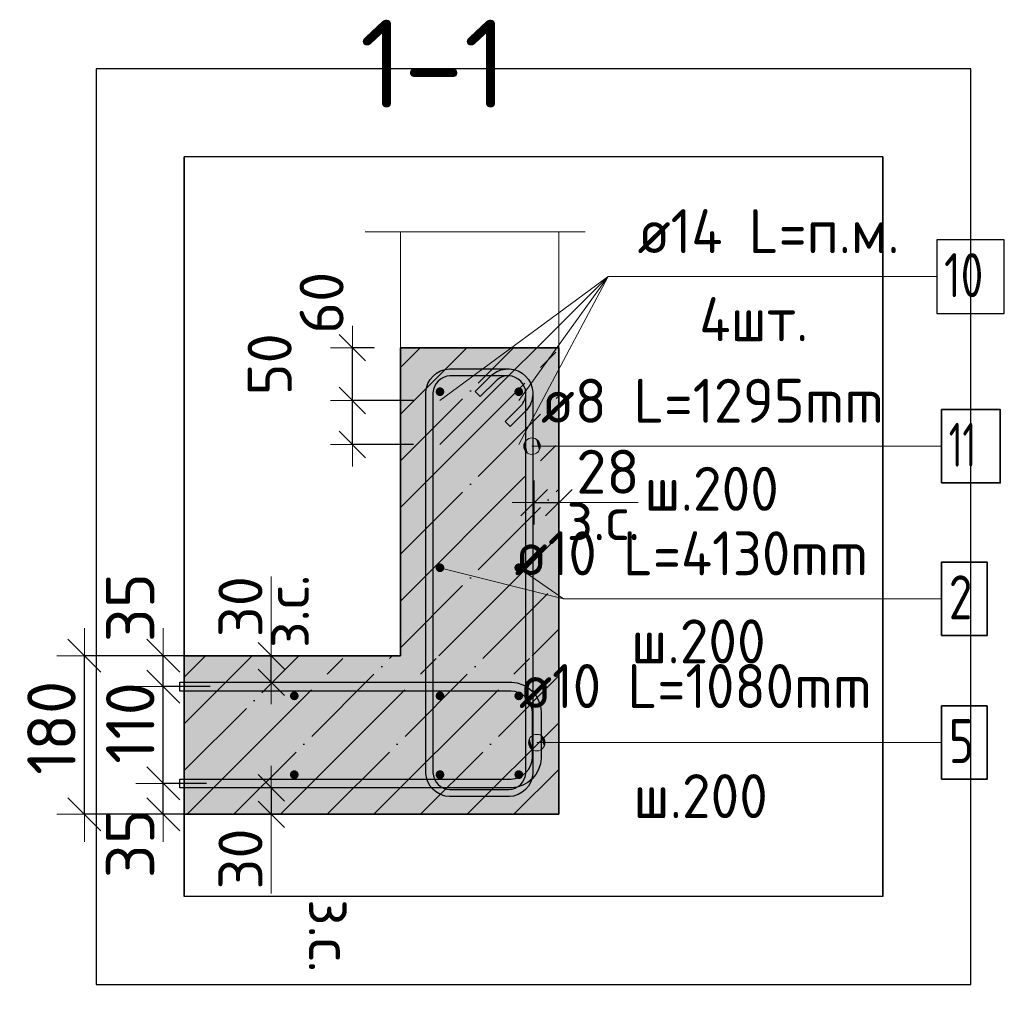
# Model space of a CAD drawing. Header units: millimetres. Extents: x -3026 to 47325, y -2839 to 55854.
# Tile 130 of 130: x 46206 to 47325, y 36269 to 37370. Entities that reach past the tile are written whole.
import ezdxf

# ---------------------------------------------------------------- set-up
doc = ezdxf.new("R2010")
doc.units = ezdxf.units.MM
doc.header["$PDMODE"] = 65
doc.linetypes.add('______11', pattern=[125, 100, -12.5, 0, -12.5])
doc.linetypes.add('______5', pattern=[275, 200, -25, 25, -25])
for name, color, linetype, lineweight in [('Standard', 7, 'Continuous', 25), ('Арм.стержн. Арматура края', 96, 'Continuous', 35), ('Арм.стержн. вертикальными 1', 22, 'Continuous', 35), ('Арм.стержн. Доп. арматура', 180, 'Continuous', 35), ('Арм.стержн. Хомут', 240, 'Continuous', 35), ('Размерная линия_ общее', 7, 'Continuous', 13), ('Размерная линия_ общее_1', 7, 'Continuous', 13)]:
    doc.layers.add(name, color=color, linetype=linetype, lineweight=lineweight)
doc.styles.add('ISOCPEUR', font='ISOCPEUR')
doc.dimstyles.new('DIMSTYLE_15', dxfattribs={"dimtxt": 50, "dimasz": 50, "dimexe": 0, "dimexo": 0, "dimgap": 25, "dimtad": 2, "dimdec": 0, "dimrnd": 5, "dimzin": 12, "dimdsep": 46, "dimtxsty": 'ISOCPEUR', "dimblk1": 'ALL_ML_STRICH', "dimblk2": 'ALL_ML_STRICH', "dimsah": 1, "dimcen": 0, "dimclrd": 7, "dimclre": 256, "dimclrt": 7, "dimadec": 0, "dimazin": 0, "dimtfac": 1, "dimtdec": 0, "dimtix": 1, "dimtmove": 2, "dimatfit": 3, "dimfxl": 0, "dimtvp": 1.2, "dimtzin": 0, "dimlwd": 0, "dimlwe": -3, "dimarcsym": 0})
doc.dimstyles.new('DIMSTYLE_16', dxfattribs={"dimtxt": 50, "dimasz": 50, "dimexe": 0, "dimexo": 0, "dimgap": 25, "dimtad": 2, "dimdec": 0, "dimrnd": 5, "dimzin": 12, "dimdsep": 46, "dimtxsty": 'ISOCPEUR', "dimblk1": 'ALL_ML_STRICH', "dimblk2": 'ALL_ML_STRICH', "dimsah": 1, "dimcen": 0, "dimclrd": 7, "dimclre": 256, "dimclrt": 7, "dimadec": 0, "dimazin": 0, "dimtfac": 1, "dimtdec": 0, "dimtix": 1, "dimtmove": 2, "dimatfit": 3, "dimfxl": 0, "dimtvp": 1.2, "dimtzin": 0, "dimlwd": 0, "dimlwe": -3, "dimarcsym": 0})
doc.dimstyles.new('DIMSTYLE_17', dxfattribs={"dimtxt": 50, "dimasz": 50, "dimexe": 0, "dimexo": 0, "dimgap": 25, "dimtad": 2, "dimdec": 0, "dimrnd": 1, "dimzin": 12, "dimdsep": 46, "dimtxsty": 'ISOCPEUR', "dimblk1": 'ALL_ML_STRICH', "dimblk2": 'ALL_ML_STRICH', "dimsah": 1, "dimcen": 0, "dimclrd": 7, "dimclre": 256, "dimclrt": 7, "dimadec": 0, "dimazin": 0, "dimtfac": 1, "dimtdec": 0, "dimtix": 1, "dimtmove": 2, "dimatfit": 3, "dimfxl": 0, "dimtvp": 1.2, "dimtzin": 0, "dimlwd": 0, "dimlwe": -3, "dimarcsym": 0})
doc.dimstyles.new('DIMSTYLE_3', dxfattribs={"dimtxt": 55, "dimasz": 62.5, "dimexe": 0, "dimexo": 0, "dimgap": 27.5, "dimtad": 2, "dimdec": 0, "dimrnd": 5, "dimzin": 12, "dimdsep": 46, "dimtxsty": 'ISOCPEUR', "dimblk1": 'ALL_ML_STRICH', "dimblk2": 'ALL_ML_STRICH', "dimsah": 1, "dimcen": 0, "dimclrd": 7, "dimclre": 256, "dimclrt": 7, "dimadec": 0, "dimazin": 0, "dimtfac": 1, "dimtdec": 0, "dimtix": 1, "dimtmove": 2, "dimatfit": 3, "dimfxl": 0, "dimtzin": 0, "dimlwd": 0, "dimlwe": -3, "dimarcsym": 0})
doc.dimstyles.new('DIMSTYLE_7', dxfattribs={"dimtxt": 50, "dimasz": 50, "dimexe": 0, "dimexo": 0.001, "dimgap": 25, "dimtad": 2, "dimdec": 0, "dimrnd": 5, "dimzin": 12, "dimdsep": 46, "dimtxsty": 'ISOCPEUR', "dimblk1": 'ALL_ML_STRICH', "dimblk2": 'ALL_ML_STRICH', "dimsah": 1, "dimcen": 0, "dimse1": 1, "dimse2": 1, "dimclrd": 7, "dimclre": 256, "dimclrt": 7, "dimadec": 0, "dimazin": 0, "dimtfac": 1, "dimtdec": 0, "dimtix": 1, "dimtmove": 2, "dimatfit": 3, "dimfxl": 0, "dimtvp": 1.2, "dimtzin": 0, "dimlwd": 0, "dimlwe": -3, "dimarcsym": 0})
doc.dimstyles.new('DIMSTYLE_8', dxfattribs={"dimtxt": 55, "dimasz": 62.5, "dimexe": 0, "dimexo": 0, "dimgap": 27.5, "dimtad": 2, "dimdec": 0, "dimrnd": 5, "dimzin": 12, "dimdsep": 46, "dimtxsty": 'ISOCPEUR', "dimblk1": 'ALL_ML_STRICH', "dimblk2": 'ALL_ML_STRICH', "dimsah": 1, "dimcen": 0, "dimclrd": 7, "dimclre": 256, "dimclrt": 7, "dimadec": 0, "dimazin": 0, "dimtfac": 1, "dimtdec": 0, "dimtix": 1, "dimtmove": 2, "dimatfit": 3, "dimfxl": 0, "dimtvp": 1.2, "dimtzin": 0, "dimlwd": 0, "dimlwe": -3, "dimarcsym": 0})

# ---------------------------------------------------------------- blocks, each defined once
blk = doc.blocks.new('ALL_ML_STRICH')
at = {"color": 0, "linetype": 'ByBlock', "lineweight": -2}
for p, q in [((0, -0.5), (0, 0.5)), ((-0.3, -0.3), (0.3, 0.3)), ((-1, 0), (0.5, 0))]:
    blk.add_line(p, q, dxfattribs=at)
blk = doc.blocks.new('*D325')
at = {"layer": 'DEFPOINTS', "color": 7, "linetype": 'Continuous', "lineweight": 13, "transparency": 33554687}
for p in [(46438.7, 36502.5), (46369.5, 36467.5), (46456.6, 36467.5)]:
    blk.add_point(p, dxfattribs=at)
at = {"layer": 'Размерная линия_ общее', "color": 253, "linetype": 'Continuous', "lineweight": -2, "true_color": 0xa0a0a0, "transparency": 33554687}
for p, q in [((46418.7, 36502.5), (46369.5, 36502.5)), ((46436.6, 36467.5), (46369.5, 36467.5))]:
    blk.add_line(p, q, dxfattribs=at)
at = {"layer": 'Размерная линия_ общее', "color": 7, "linetype": 'Continuous', "lineweight": -2, "transparency": 33554687}
blk.add_line((46369.5, 36467.5), (46369.5, 36502.5), dxfattribs=at)
at = {"layer": 'Размерная линия_ общее', "color": 7, "linetype": 'Continuous', "lineweight": 13, "transparency": 33554687, "xscale": 62.5, "yscale": 62.5, "zscale": 62.5}
for p, rotation in [((46369.5, 36502.5), 90), ((46369.5, 36467.5), 270)]:
    blk.add_blockref('ALL_ML_STRICH', p, dxfattribs=dict(at, rotation=rotation))
at = {"layer": 'Размерная линия_ общее', "color": 7, "linetype": 'Continuous', "lineweight": 13, "transparency": 33554687, "insert": (46331.9, 36434.1), "char_height": 55, "width": 110, "attachment_point": 5, "rotation": 90, "style": 'ISOCPEUR'}
blk.add_mtext('\\A1;{35}', dxfattribs=at)
blk = doc.blocks.new('*D326')
at = {"layer": 'DEFPOINTS', "color": 7, "linetype": 'Continuous', "lineweight": 13, "transparency": 33554687}
for p in [(46442.8, 36612.5), (46369.5, 36502.5), (46438.7, 36502.5)]:
    blk.add_point(p, dxfattribs=at)
at = {"layer": 'Размерная линия_ общее', "color": 253, "linetype": 'Continuous', "lineweight": -2, "true_color": 0xa0a0a0, "transparency": 33554687}
for p, q in [((46422.8, 36612.5), (46369.5, 36612.5)), ((46418.7, 36502.5), (46369.5, 36502.5))]:
    blk.add_line(p, q, dxfattribs=at)
at = {"layer": 'Размерная линия_ общее', "color": 7, "linetype": 'Continuous', "lineweight": -2, "transparency": 33554687}
blk.add_line((46369.5, 36502.5), (46369.5, 36612.5), dxfattribs=at)
at = {"layer": 'Размерная линия_ общее', "color": 7, "linetype": 'Continuous', "lineweight": 13, "transparency": 33554687, "xscale": 62.5, "yscale": 62.5, "zscale": 62.5}
for p, rotation in [((46369.5, 36612.5), 90), ((46369.5, 36502.5), 270)]:
    blk.add_blockref('ALL_ML_STRICH', p, dxfattribs=dict(at, rotation=rotation))
at = {"layer": 'Размерная линия_ общее', "color": 7, "linetype": 'Continuous', "lineweight": 13, "transparency": 33554687, "insert": (46332, 36571.2), "char_height": 55, "width": 165, "attachment_point": 5, "rotation": 90, "style": 'ISOCPEUR'}
blk.add_mtext('\\A1;{110}', dxfattribs=at)
blk = doc.blocks.new('*D327')
at = {"layer": 'DEFPOINTS', "color": 7, "linetype": 'Continuous', "lineweight": 13, "transparency": 33554687}
for p in [(46448.6, 36647.5), (46369.5, 36612.5), (46442.8, 36612.5)]:
    blk.add_point(p, dxfattribs=at)
at = {"layer": 'Размерная линия_ общее', "color": 253, "linetype": 'Continuous', "lineweight": -2, "true_color": 0xa0a0a0, "transparency": 33554687}
for p, q in [((46428.6, 36647.5), (46369.5, 36647.5)), ((46422.8, 36612.5), (46369.5, 36612.5))]:
    blk.add_line(p, q, dxfattribs=at)
at = {"layer": 'Размерная линия_ общее', "color": 7, "linetype": 'Continuous', "lineweight": -2, "transparency": 33554687}
blk.add_line((46369.5, 36612.5), (46369.5, 36647.5), dxfattribs=at)
at = {"layer": 'Размерная линия_ общее', "color": 7, "linetype": 'Continuous', "lineweight": 13, "transparency": 33554687, "xscale": 62.5, "yscale": 62.5, "zscale": 62.5}
for p, rotation in [((46369.5, 36647.5), 90), ((46369.5, 36612.5), 270)]:
    blk.add_blockref('ALL_ML_STRICH', p, dxfattribs=dict(at, rotation=rotation))
at = {"layer": 'Размерная линия_ общее', "color": 7, "linetype": 'Continuous', "lineweight": 13, "transparency": 33554687, "insert": (46332, 36702.2), "char_height": 55, "width": 110, "attachment_point": 5, "rotation": 90, "style": 'ISOCPEUR'}
blk.add_mtext('\\A1;{35}', dxfattribs=at)
blk = doc.blocks.new('*D328')
at = {"layer": 'DEFPOINTS', "color": 7, "linetype": 'Continuous', "lineweight": 13, "transparency": 33554687}
for p in [(46443.1, 36647.5), (46280, 36467.5), (46436.6, 36467.5)]:
    blk.add_point(p, dxfattribs=at)
at = {"layer": 'Размерная линия_ общее', "color": 253, "linetype": 'Continuous', "lineweight": -2, "true_color": 0xa0a0a0, "transparency": 33554687}
for p, q in [((46423.1, 36647.5), (46280, 36647.5)), ((46416.6, 36467.5), (46280, 36467.5))]:
    blk.add_line(p, q, dxfattribs=at)
at = {"layer": 'Размерная линия_ общее', "color": 7, "linetype": 'Continuous', "lineweight": -2, "transparency": 33554687}
blk.add_line((46280, 36467.5), (46280, 36647.5), dxfattribs=at)
at = {"layer": 'Размерная линия_ общее', "color": 7, "linetype": 'Continuous', "lineweight": 13, "transparency": 33554687, "xscale": 62.5, "yscale": 62.5, "zscale": 62.5}
for p, rotation in [((46280, 36647.5), 90), ((46280, 36467.5), 270)]:
    blk.add_blockref('ALL_ML_STRICH', p, dxfattribs=dict(at, rotation=rotation))
at = {"layer": 'Размерная линия_ общее', "color": 7, "linetype": 'Continuous', "lineweight": 13, "transparency": 33554687, "insert": (46242.5, 36565.7), "char_height": 55, "width": 165, "attachment_point": 5, "rotation": 90, "style": 'ISOCPEUR'}
blk.add_mtext('\\A1;{180}', dxfattribs=at)
blk = doc.blocks.new('*D329')
at = {"layer": 'DEFPOINTS', "color": 7, "linetype": 'Continuous', "lineweight": 13, "transparency": 33554687}
for p in [(46483.5, 36647.5), (46483.5, 36617.5), (46492.2, 36617.5)]:
    blk.add_point(p, dxfattribs=at)
at = {"layer": 'Размерная линия_ общее_1', "color": 7, "linetype": 'Continuous', "lineweight": -2, "transparency": 33554687}
blk.add_line((46492.2, 36617.5), (46492.2, 36647.5), dxfattribs=at)
at = {"layer": 'Размерная линия_ общее_1', "color": 7, "linetype": 'Continuous', "lineweight": 13, "transparency": 33554687, "xscale": 50, "yscale": 50, "zscale": 50}
for p, rotation in [((46492.2, 36647.5), 90), ((46492.2, 36617.5), 270)]:
    blk.add_blockref('ALL_ML_STRICH', p, dxfattribs=dict(at, rotation=rotation))
at = {"layer": 'Размерная линия_ общее_1', "color": 7, "linetype": 'Continuous', "lineweight": 13, "transparency": 33554687, "insert": (46485, 36656.3), "char_height": 50, "width": 2.5, "attachment_point": 1, "rotation": 90, "line_spacing_factor": 0.60241, "style": 'ISOCPEUR'}
blk.add_mtext('з.с.', dxfattribs=at)
at = {"layer": 'Размерная линия_ общее_1', "color": 7, "linetype": 'Continuous', "lineweight": 13, "transparency": 33554687, "insert": (46457.2, 36703.3), "char_height": 50, "width": 100, "attachment_point": 5, "rotation": 90, "style": 'ISOCPEUR'}
blk.add_mtext('\\A1;{30}', dxfattribs=at)
blk = doc.blocks.new('*D330')
at = {"layer": 'DEFPOINTS', "color": 7, "linetype": 'Continuous', "lineweight": 13, "transparency": 33554687}
for p in [(46483.5, 36497.5), (46492.2, 36497.5), (46483.5, 36467.5)]:
    blk.add_point(p, dxfattribs=at)
at = {"layer": 'Размерная линия_ общее_1', "color": 7, "linetype": 'Continuous', "lineweight": -2, "transparency": 33554687}
blk.add_line((46492.2, 36497.5), (46492.2, 36467.5), dxfattribs=at)
at = {"layer": 'Размерная линия_ общее_1', "color": 7, "linetype": 'Continuous', "lineweight": 13, "transparency": 33554687, "xscale": 50, "yscale": 50, "zscale": 50}
for p, rotation in [((46492.2, 36497.5), 90), ((46492.2, 36467.5), 270)]:
    blk.add_blockref('ALL_ML_STRICH', p, dxfattribs=dict(at, rotation=rotation))
at = {"layer": 'Размерная линия_ общее_1', "color": 7, "linetype": 'Continuous', "lineweight": 13, "transparency": 33554687, "insert": (46457.2, 36416.7), "char_height": 50, "width": 100, "attachment_point": 5, "rotation": 90, "style": 'ISOCPEUR'}
blk.add_mtext('\\A1;{30}', dxfattribs=at)
at = {"layer": 'Размерная линия_ общее_1', "color": 7, "linetype": 'Continuous', "lineweight": 13, "transparency": 33554687, "insert": (46585, 36371.2), "char_height": 50, "width": 2.5, "attachment_point": 1, "rotation": 270, "line_spacing_factor": 0.60241, "style": 'ISOCPEUR'}
blk.add_mtext('з.с.', dxfattribs=at)
blk = doc.blocks.new('*D332')
at = {"layer": 'DEFPOINTS', "color": 7, "linetype": 'Continuous', "lineweight": 13, "transparency": 33554687}
for p in [(46683.9, 36937.5), (46584.4, 36887.5), (46683.9, 36887.5)]:
    blk.add_point(p, dxfattribs=at)
at = {"layer": 'Размерная линия_ общее_1', "color": 253, "linetype": 'Continuous', "lineweight": -2, "true_color": 0xa0a0a0, "transparency": 33554687}
for p, q in [((46653.9, 36937.5), (46584.4, 36937.5)), ((46653.9, 36887.5), (46584.4, 36887.5))]:
    blk.add_line(p, q, dxfattribs=at)
at = {"layer": 'Размерная линия_ общее_1', "color": 7, "linetype": 'Continuous', "lineweight": -2, "transparency": 33554687}
blk.add_line((46584.4, 36887.5), (46584.4, 36937.5), dxfattribs=at)
at = {"layer": 'Размерная линия_ общее_1', "color": 7, "linetype": 'Continuous', "lineweight": 13, "transparency": 33554687, "xscale": 50, "yscale": 50, "zscale": 50}
for p, rotation in [((46584.4, 36937.5), 90), ((46584.4, 36887.5), 270)]:
    blk.add_blockref('ALL_ML_STRICH', p, dxfattribs=dict(at, rotation=rotation))
at = {"layer": 'Размерная линия_ общее_1', "color": 7, "linetype": 'Continuous', "lineweight": 13, "transparency": 33554687, "insert": (46490.4, 36978.6), "char_height": 50, "width": 100, "attachment_point": 5, "rotation": 90, "style": 'ISOCPEUR'}
blk.add_mtext('\\A1;{50}', dxfattribs=at)
blk = doc.blocks.new('*D333')
at = {"layer": 'DEFPOINTS', "color": 7, "linetype": 'Continuous', "lineweight": 13, "transparency": 33554687}
for p in [(46638.9, 36997.5), (46584.4, 36937.5), (46683.9, 36937.5)]:
    blk.add_point(p, dxfattribs=at)
at = {"layer": 'Размерная линия_ общее_1', "color": 253, "linetype": 'Continuous', "lineweight": -2, "true_color": 0xa0a0a0, "transparency": 33554687}
for p, q in [((46608.9, 36997.5), (46584.4, 36997.5)), ((46653.9, 36937.5), (46584.4, 36937.5))]:
    blk.add_line(p, q, dxfattribs=at)
at = {"layer": 'Размерная линия_ общее_1', "color": 7, "linetype": 'Continuous', "lineweight": -2, "transparency": 33554687}
blk.add_line((46584.4, 36937.5), (46584.4, 36997.5), dxfattribs=at)
at = {"layer": 'Размерная линия_ общее_1', "color": 7, "linetype": 'Continuous', "lineweight": 13, "transparency": 33554687, "xscale": 50, "yscale": 50, "zscale": 50}
for p, rotation in [((46584.4, 36997.5), 90), ((46584.4, 36937.5), 270)]:
    blk.add_blockref('ALL_ML_STRICH', p, dxfattribs=dict(at, rotation=rotation))
at = {"layer": 'Размерная линия_ общее_1', "color": 7, "linetype": 'Continuous', "lineweight": 13, "transparency": 33554687, "insert": (46549.4, 37048.5), "char_height": 50, "width": 100, "attachment_point": 5, "rotation": 90, "style": 'ISOCPEUR'}
blk.add_mtext('\\A1;{60}', dxfattribs=at)
blk = doc.blocks.new('*D334')
at = {"layer": 'DEFPOINTS', "color": 7, "linetype": 'Continuous', "lineweight": 13, "transparency": 33554687}
for p in [(46790.9, 36830.3), (46818.9, 36830.3), (46790.9, 36821.6)]:
    blk.add_point(p, dxfattribs=at)
at = {"layer": 'Размерная линия_ общее_1', "color": 253, "linetype": 'Continuous', "lineweight": -2, "true_color": 0xa0a0a0, "transparency": 33554687}
for p, q in [((46790.9, 36821.6), (46790.9, 36821.6)), ((46818.9, 36821.6), (46818.9, 36821.6))]:
    blk.add_line(p, q, dxfattribs=at)
at = {"layer": 'Размерная линия_ общее_1', "color": 7, "linetype": 'Continuous', "lineweight": -2, "transparency": 33554687}
blk.add_line((46790.9, 36821.6), (46818.9, 36821.6), dxfattribs=at)
at = {"layer": 'Размерная линия_ общее_1', "color": 7, "linetype": 'Continuous', "lineweight": 13, "transparency": 33554687, "xscale": 50, "yscale": 50, "zscale": 50, "rotation": 180}
blk.add_blockref('ALL_ML_STRICH', (46790.9, 36821.6), dxfattribs=at)
at = {"layer": 'Размерная линия_ общее_1', "color": 7, "linetype": 'Continuous', "lineweight": 13, "transparency": 33554687, "xscale": 50, "yscale": 50, "zscale": 50}
blk.add_blockref('ALL_ML_STRICH', (46818.9, 36821.6), dxfattribs=at)
at = {"layer": 'Размерная линия_ общее_1', "color": 7, "linetype": 'Continuous', "lineweight": 13, "transparency": 33554687, "insert": (46874.7, 36856.6), "char_height": 50, "width": 100, "attachment_point": 5, "style": 'ISOCPEUR'}
blk.add_mtext('\\A1;{28}', dxfattribs=at)
at = {"layer": 'Размерная линия_ общее_1', "color": 7, "linetype": 'Continuous', "lineweight": 13, "transparency": 33554687, "insert": (46827.7, 36828.8), "char_height": 50, "width": 2.5, "attachment_point": 1, "line_spacing_factor": 0.60241, "style": 'ISOCPEUR'}
blk.add_mtext('з.с.', dxfattribs=at)

msp = doc.modelspace()

# ---------------------------------------------------------------- hatches: boundary and pattern name
at = {"layer": 'Standard', "linetype": 'Continuous', "lineweight": -3, "transparency": 33554687}
for points in [[(46638.9, 36647.5), (46818.9, 36647.5), (46818.9, 36997.5), (46638.9, 36997.5)], [(46818.9, 36467.5), (46818.9, 36647.5), (46393.2, 36647.5), (46393.2, 36467.5)]]:
    msp.add_hatch(color=7, dxfattribs=at).paths.add_polyline_path(points)
at = {"layer": 'Арм.стержн. Арматура края', "linetype": 'Continuous', "lineweight": 13, "transparency": 33554687}
for points in [[(46789.2, 36540.8), (46789.2, 36556.9), (46785.8, 36553.6)], [(46793.9, 36539.5), (46793.9, 36558.3), (46789.2, 36556.9)], [(46793.9, 36539.5), (46789.2, 36556.9), (46789.2, 36540.8)], [(46798.6, 36540.8), (46798.6, 36556.9), (46793.9, 36558.3)], [(46798.6, 36540.8), (46793.9, 36558.3), (46793.9, 36539.5)], [(46802, 36544.2), (46802, 36553.6), (46798.6, 36556.9)], [(46802, 36544.2), (46798.6, 36556.9), (46798.6, 36540.8)], [(46785.8, 36544.2), (46785.8, 36553.6), (46784.5, 36548.9)], [(46789.2, 36540.8), (46785.8, 36553.6), (46785.8, 36544.2)], [(46802, 36553.6), (46802, 36544.2), (46803.3, 36548.9)]]:
    msp.add_hatch(color=7, dxfattribs=at).paths.add_polyline_path(points)
at = {"layer": 'Арм.стержн. вертикальными 1', "linetype": 'Continuous', "lineweight": 50, "transparency": 33554687}
for points in [[(46688.9, 36947.5), (46688.5, 36949.4), (46687.4, 36951), (46685.8, 36952.1), (46683.9, 36952.5), (46682, 36952.1), (46680.4, 36951), (46679.3, 36949.4), (46678.9, 36947.5), (46679.3, 36945.6), (46680.4, 36944), (46682, 36942.9), (46683.9, 36942.5), (46685.8, 36942.9), (46687.4, 36944), (46688.5, 36945.6)], [(46778.4, 36947.5), (46778, 36949.4), (46777, 36951), (46775.3, 36952.1), (46773.4, 36952.5), (46771.5, 36952.1), (46769.9, 36951), (46768.8, 36949.4), (46768.4, 36947.5), (46768.8, 36945.6), (46769.9, 36944), (46771.5, 36942.9), (46773.4, 36942.5), (46775.3, 36942.9), (46777, 36944), (46778, 36945.6)], [(46688.9, 36747.5), (46688.5, 36749.4), (46687.4, 36751), (46685.8, 36752.1), (46683.9, 36752.5), (46682, 36752.1), (46680.4, 36751), (46679.3, 36749.4), (46678.9, 36747.5), (46679.3, 36745.6), (46680.4, 36744), (46682, 36742.9), (46683.9, 36742.5), (46685.8, 36742.9), (46687.4, 36744), (46688.5, 36745.6)], [(46778.4, 36747.5), (46778, 36749.4), (46777, 36751), (46775.3, 36752.1), (46773.4, 36752.5), (46771.5, 36752.1), (46769.9, 36751), (46768.8, 36749.4), (46768.4, 36747.5), (46768.8, 36745.6), (46769.9, 36744), (46771.5, 36742.9), (46773.4, 36742.5), (46775.3, 36742.9), (46777, 36744), (46778, 36745.6)], [(46523.4, 36602), (46523, 36603.9), (46521.9, 36605.5), (46520.3, 36606.6), (46518.4, 36607), (46516.5, 36606.6), (46514.9, 36605.5), (46513.8, 36603.9), (46513.4, 36602), (46513.8, 36600.1), (46514.9, 36598.5), (46516.5, 36597.4), (46518.4, 36597), (46520.3, 36597.4), (46521.9, 36598.5), (46523, 36600.1)], [(46688.9, 36602), (46688.5, 36603.9), (46687.4, 36605.5), (46685.8, 36606.6), (46683.9, 36607), (46682, 36606.6), (46680.4, 36605.5), (46679.3, 36603.9), (46678.9, 36602), (46679.3, 36600.1), (46680.4, 36598.5), (46682, 36597.4), (46683.9, 36597), (46685.8, 36597.4), (46687.4, 36598.5), (46688.5, 36600.1)], [(46778.4, 36602), (46778, 36603.9), (46777, 36605.5), (46775.3, 36606.6), (46773.4, 36607), (46771.5, 36606.6), (46769.9, 36605.5), (46768.8, 36603.9), (46768.4, 36602), (46768.8, 36600.1), (46769.9, 36598.5), (46771.5, 36597.4), (46773.4, 36597), (46775.3, 36597.4), (46777, 36598.5), (46778, 36600.1)], [(46523.4, 36512.5), (46523, 36514.4), (46521.9, 36516), (46520.3, 36517.1), (46518.4, 36517.5), (46516.5, 36517.1), (46514.9, 36516), (46513.8, 36514.4), (46513.4, 36512.5), (46513.8, 36510.6), (46514.9, 36508.9), (46516.5, 36507.8), (46518.4, 36507.5), (46520.3, 36507.8), (46521.9, 36508.9), (46523, 36510.6)], [(46688.9, 36512.5), (46688.5, 36514.4), (46687.4, 36516), (46685.8, 36517.1), (46683.9, 36517.5), (46682, 36517.1), (46680.4, 36516), (46679.3, 36514.4), (46678.9, 36512.5), (46679.3, 36510.6), (46680.4, 36508.9), (46682, 36507.8), (46683.9, 36507.5), (46685.8, 36507.8), (46687.4, 36508.9), (46688.5, 36510.6)], [(46778.4, 36512.5), (46778, 36514.4), (46777, 36516), (46775.3, 36517.1), (46773.4, 36517.5), (46771.5, 36517.1), (46769.9, 36516), (46768.8, 36514.4), (46768.4, 36512.5), (46768.8, 36510.6), (46769.9, 36508.9), (46771.5, 36507.8), (46773.4, 36507.5), (46775.3, 36507.8), (46777, 36508.9), (46778, 36510.6)]]:
    msp.add_hatch(color=4, dxfattribs=at).paths.add_polyline_path(points)
at = {"layer": 'Арм.стержн. Доп. арматура', "linetype": 'Continuous', "lineweight": 50, "transparency": 33554687}
for points in [[(46690.9, 36937.5), (46690.4, 36940.2), (46688.8, 36942.4), (46686.6, 36944), (46683.9, 36944.5), (46681.2, 36944), (46678.9, 36942.4), (46677.4, 36940.2), (46676.9, 36937.5), (46677.4, 36934.8), (46678.9, 36932.5), (46681.2, 36931), (46683.9, 36930.5), (46686.6, 36931), (46688.8, 36932.5), (46690.4, 36934.8)], [(46780.4, 36937.5), (46779.9, 36940.2), (46778.4, 36942.4), (46776.1, 36944), (46773.4, 36944.5), (46770.7, 36944), (46768.5, 36942.4), (46767, 36940.2), (46766.4, 36937.5), (46767, 36934.8), (46768.5, 36932.5), (46770.7, 36931), (46773.4, 36930.5), (46776.1, 36931), (46778.4, 36932.5), (46779.9, 36934.8)], [(46690.9, 36887.5), (46690.4, 36890.2), (46688.8, 36892.4), (46686.6, 36894), (46683.9, 36894.5), (46681.2, 36894), (46678.9, 36892.4), (46677.4, 36890.2), (46676.9, 36887.5), (46677.4, 36884.8), (46678.9, 36882.5), (46681.2, 36881), (46683.9, 36880.5), (46686.6, 36881), (46688.8, 36882.5), (46690.4, 36884.8)], [(46780.4, 36887.5), (46779.9, 36890.2), (46778.4, 36892.4), (46776.1, 36894), (46773.4, 36894.5), (46770.7, 36894), (46768.5, 36892.4), (46767, 36890.2), (46766.4, 36887.5), (46767, 36884.8), (46768.5, 36882.5), (46770.7, 36881), (46773.4, 36880.5), (46776.1, 36881), (46778.4, 36882.5), (46779.9, 36884.8)]]:
    msp.add_hatch(color=7, dxfattribs=at).paths.add_polyline_path(points)
at = {"layer": 'Арм.стержн. Хомут', "linetype": 'Continuous', "lineweight": 13, "transparency": 33554687}
for points in [[(46780.3, 36890.2), (46783.7, 36877.5), (46783.7, 36893.6)], [(46783.7, 36893.6), (46788.4, 36876.2), (46788.4, 36894.9)], [(46783.7, 36893.6), (46783.7, 36877.5), (46788.4, 36876.2)], [(46788.4, 36894.9), (46788.4, 36876.2), (46793.1, 36877.5)], [(46788.4, 36894.9), (46793.1, 36877.5), (46793.1, 36893.6)], [(46793.1, 36893.6), (46793.1, 36877.5), (46796.4, 36880.9)], [(46793.1, 36893.6), (46796.4, 36880.9), (46796.4, 36890.2)], [(46780.3, 36880.9), (46780.3, 36890.2), (46779, 36885.6)], [(46780.3, 36890.2), (46780.3, 36880.9), (46783.7, 36877.5)], [(46796.4, 36890.2), (46796.4, 36880.9), (46797.7, 36885.6)]]:
    msp.add_hatch(color=7, dxfattribs=at).paths.add_polyline_path(points)

# ---------------------------------------------------------------- linework, layer by layer
at = {"layer": 'Standard', "color": 52, "linetype": 'Continuous', "lineweight": -3, "transparency": 33554687}
for p, q in [((47186.9, 37214.2), (46393.2, 37214.2)), ((47186.9, 37214.2), (46393.2, 37214.2)), ((46393.2, 37214.2), (46393.2, 36374.2)), ((46393.2, 36374.2), (46393.2, 37214.2)), ((47186.9, 37214.2), (47186.9, 36374.2)), ((47186.9, 36374.2), (47186.9, 37214.2)), ((47186.9, 36374.2), (46393.2, 36374.2)), ((47186.9, 36374.2), (46393.2, 36374.2))]:
    msp.add_line(p, q, dxfattribs=at)
at = {"layer": 'Standard', "color": 7, "linetype": 'Continuous', "lineweight": 13, "transparency": 33554687}
for p, q in [((46598.9, 37129.2), (46848.9, 37129.2)), ((46818.9, 36821.6), (46908.9, 36821.6)), ((46683.9, 36747.5), (46824.4, 36712.2)), ((46492.2, 36647.5), (46492.2, 36737.5)), ((46492.2, 36467.5), (46492.2, 36377.5))]:
    msp.add_line(p, q, dxfattribs=at)
at = {"layer": 'Standard', "color": 253, "linetype": '______11', "lineweight": -3, "true_color": 0xababab, "transparency": 33554687}
for p, q in [((46638.9, 36868.8), (46767.6, 36997.5)), ((46638.9, 36974.9), (46661.5, 36997.5)), ((46638.9, 36762.8), (46818.9, 36942.8)), ((46638.9, 36656.7), (46818.9, 36836.7)), ((46735.8, 36647.5), (46818.9, 36730.6)), ((46393.2, 36623.1), (46417.6, 36647.5)), ((46393.2, 36517.1), (46523.6, 36647.5)), ((46449.7, 36467.5), (46629.7, 36647.5)), ((46555.8, 36467.5), (46735.8, 36647.5)), ((46661.8, 36467.5), (46818.9, 36624.6)), ((46767.9, 36467.5), (46818.9, 36518.5))]:
    msp.add_line(p, q, dxfattribs=at)
at = {"layer": 'Standard', "color": 253, "linetype": '______5', "lineweight": -3, "true_color": 0xababab, "transparency": 33554687}
for p, q in [((46638.9, 36921.9), (46714.5, 36997.5)), ((46638.9, 36815.8), (46818.9, 36995.8)), ((46638.9, 36709.7), (46818.9, 36889.7)), ((46682.7, 36647.5), (46818.9, 36783.7)), ((46788.8, 36647.5), (46818.9, 36677.6)), ((46393.2, 36570.1), (46470.6, 36647.5)), ((46396.7, 36467.5), (46576.7, 36647.5)), ((46502.7, 36467.5), (46682.7, 36647.5)), ((46608.8, 36467.5), (46788.8, 36647.5)), ((46714.9, 36467.5), (46818.9, 36571.5))]:
    msp.add_line(p, q, dxfattribs=at)
at = {"layer": 'Standard', "color": 7, "linetype": 'Continuous', "lineweight": 35, "transparency": 33554687}
for p, q in [((46638.9, 36997.5), (46638.9, 36647.5)), ((46818.9, 36997.5), (46638.9, 36997.5)), ((46818.9, 36647.5), (46818.9, 36997.5)), ((46638.9, 36647.5), (46393.2, 36647.5)), ((46818.9, 36467.5), (46818.9, 36647.5)), ((46393.2, 36467.5), (46818.9, 36467.5))]:
    msp.add_line(p, q, dxfattribs=at)
at = {"layer": 'Standard', "color": 7, "linetype": 'Continuous', "lineweight": 25, "transparency": 33554687}
msp.add_line((46393.2, 36417.5), (46393.2, 36697.5), dxfattribs=at)
msp.add_lwpolyline([(46293.2, 36274.2), (47286.9, 36274.2), (47286.9, 37314.2), (46293.2, 37314.2), (46293.2, 36274.2)], dxfattribs=at)
at = {"layer": 'Standard', "color": 7, "linetype": 'Continuous', "lineweight": 13, "transparency": 33554687}
msp.add_lwpolyline([(46638.9, 36997.5), (46818.9, 36997.5), (46818.9, 37129.2), (46638.9, 37129.2), (46638.9, 36997.5)], close=True, dxfattribs=at)
at = {"layer": 'Арм.стержн. Арматура края', "color": 7, "linetype": 'Continuous', "lineweight": 13, "transparency": 33554687}
for p, q in [((46793.9, 36558.3), (46793.9, 36558.3)), ((46784.5, 36548.9), (46784.5, 36548.9)), ((46849.7, 36548.9), (46793.9, 36548.9)), ((46803.3, 36548.9), (46803.3, 36548.9)), ((46849.7, 36548.9), (47253.7, 36548.9)), ((46793.9, 36539.5), (46793.9, 36539.5))]:
    msp.add_line(p, q, dxfattribs=at)
at = {"layer": 'Арм.стержн. Арматура края', "color": 4, "linetype": 'Continuous', "lineweight": 25, "transparency": 33554687}
msp.add_lwpolyline([(46388.2, 36507.5), (46764.9, 36507.5), (46769.4, 36508.1), (46774, 36509.6), (46778.1, 36512), (46781.6, 36514.8), (46784.4, 36518.2), (46786.8, 36522.4), (46788.3, 36527), (46788.9, 36531.5), (46788.9, 36583.5), (46788.3, 36588), (46786.8, 36592.6), (46784.4, 36596.7), (46781.6, 36600.2), (46778.1, 36603), (46774, 36605.4), (46769.4, 36606.9), (46764.9, 36607.5), (46388.2, 36607.5), (46388.2, 36617.5), (46765.5, 36617.5), (46771.6, 36616.6), (46778, 36614.6), (46783.8, 36611.3), (46788.7, 36607.3), (46792.7, 36602.4), (46796, 36596.6), (46798, 36590.2), (46798.9, 36584.1), (46798.9, 36530.8), (46798, 36524.7), (46796, 36518.4), (46792.7, 36512.5), (46788.7, 36507.7), (46783.8, 36503.7), (46778, 36500.4), (46771.6, 36498.3), (46765.5, 36497.5), (46388.2, 36497.5), (46388.2, 36507.5)], dxfattribs=at)
at = {"layer": 'Арм.стержн. Арматура края', "color": 7, "linetype": 'Continuous', "lineweight": 35, "transparency": 33554687}
msp.add_lwpolyline([(47253.7, 36507.2), (47305.4, 36507.2), (47305.4, 36590.6), (47253.7, 36590.6), (47253.7, 36507.2)], dxfattribs=at)
at = {"layer": 'Арм.стержн. Арматура края', "color": 7, "linetype": 'Continuous', "lineweight": 13, "transparency": 33554687}
msp.add_circle((46793.9, 36548.9), 9.37, dxfattribs=at)
at = {"layer": 'Арм.стержн. вертикальными 1', "color": 7, "linetype": 'Continuous', "lineweight": 13, "transparency": 33554687}
for q in [(46773.4, 36747.5), (47253.7, 36712.2)]:
    msp.add_line((46824.4, 36712.2), q, dxfattribs=at)
at = {"layer": 'Арм.стержн. вертикальными 1', "color": 7, "linetype": 'Continuous', "lineweight": 35, "transparency": 33554687}
msp.add_lwpolyline([(47253.7, 36670.6), (47305.4, 36670.6), (47305.4, 36753.9), (47253.7, 36753.9), (47253.7, 36670.6)], dxfattribs=at)
at = {"layer": 'Арм.стержн. Доп. арматура', "color": 7, "linetype": 'Continuous', "lineweight": 13, "transparency": 33554687}
for q in [(46683.9, 36887.5), (46683.9, 36937.5), (46773.4, 36887.5), (46773.4, 36937.5), (47248.4, 37078.2)]:
    msp.add_line((46875, 37078.2), q, dxfattribs=at)
at = {"layer": 'Арм.стержн. Доп. арматура', "color": 7, "linetype": 'Continuous', "lineweight": 25, "transparency": 33554687}
msp.add_lwpolyline([(47248.4, 37036.5), (47325, 37036.5), (47325, 37119.9), (47248.4, 37119.9), (47248.4, 37036.5)], dxfattribs=at)
at = {"layer": 'Арм.стержн. Хомут', "color": 7, "linetype": 'Continuous', "lineweight": 13, "transparency": 33554687}
for p, q in [((46788.4, 36894.9), (46788.4, 36894.9)), ((46779, 36885.6), (46779, 36885.6)), ((46788.4, 36885.6), (47253.7, 36885.6)), ((46788.4, 36885.6), (46788.4, 36885.6)), ((46797.7, 36885.6), (46797.7, 36885.6)), ((46788.4, 36876.2), (46788.4, 36876.2))]:
    msp.add_line(p, q, dxfattribs=at)
at = {"layer": 'Арм.стержн. Хомут', "color": 40, "linetype": 'Continuous', "lineweight": 25, "transparency": 33554687}
msp.add_lwpolyline([(46758, 36913.8), (46775.8, 36931.6), (46777.1, 36933), (46778.2, 36934.6), (46779.1, 36936.2), (46779.9, 36937.8), (46780.5, 36939.6), (46781, 36941.4), (46781.3, 36943.2), (46781.4, 36945.1), (46781.4, 36946.3), (46780.9, 36949.9), (46779.7, 36953.5), (46777.8, 36956.9), (46775.6, 36959.6), (46772.8, 36961.9), (46769.5, 36963.8), (46765.8, 36965), (46762.2, 36965.5), (46695.1, 36965.5), (46691.5, 36965), (46687.8, 36963.8), (46684.5, 36961.9), (46681.8, 36959.6), (46679.5, 36956.9), (46677.6, 36953.5), (46676.4, 36949.9), (46675.9, 36946.3), (46675.9, 36514.7), (46676.4, 36511.1), (46677.6, 36507.4), (46679.5, 36504.1), (46681.8, 36501.3), (46684.5, 36499.1), (46687.8, 36497.2), (46691.5, 36496), (46695.1, 36495.5), (46762.2, 36495.5), (46765.8, 36496), (46769.5, 36497.2), (46772.8, 36499.1), (46775.6, 36501.3), (46777.8, 36504.1), (46779.7, 36507.4), (46780.9, 36511.1), (46781.4, 36514.7), (46781.4, 36946.3), (46780.9, 36949.9), (46779.7, 36953.5), (46777.8, 36956.9), (46775.6, 36959.6), (46772.8, 36961.9), (46769.5, 36963.8), (46765.8, 36965), (46762.2, 36965.5), (46761, 36965.5), (46759.2, 36965.4), (46757.3, 36965.1), (46755.5, 36964.6), (46753.8, 36964), (46752.1, 36963.2), (46750.5, 36962.2), (46749, 36961.1), (46747.6, 36959.9), (46729.7, 36942), (46724, 36947.7), (46742.1, 36965.8), (46744, 36967.4), (46746.1, 36968.9), (46748.4, 36970.3), (46750.7, 36971.4), (46753.1, 36972.2), (46755.7, 36972.9), (46758.2, 36973.3), (46760.8, 36973.5), (46762.7, 36973.5), (46767.6, 36972.8), (46772.7, 36971.1), (46777.4, 36968.5), (46781.2, 36965.3), (46784.5, 36961.5), (46787.1, 36956.8), (46788.7, 36951.7), (46789.4, 36946.8), (46789.4, 36514.1), (46788.7, 36509.3), (46787.1, 36504.2), (46784.5, 36499.5), (46781.2, 36495.7), (46777.4, 36492.4), (46772.7, 36489.8), (46767.6, 36488.1), (46762.7, 36487.5), (46694.6, 36487.5), (46689.7, 36488.1), (46684.6, 36489.8), (46679.9, 36492.4), (46676.1, 36495.7), (46672.9, 36499.5), (46670.2, 36504.2), (46668.6, 36509.3), (46667.9, 36514.1), (46667.9, 36946.8), (46668.6, 36951.7), (46670.2, 36956.8), (46672.9, 36961.5), (46676.1, 36965.3), (46679.9, 36968.5), (46684.6, 36971.1), (46689.7, 36972.8), (46694.6, 36973.5), (46762.7, 36973.5), (46767.6, 36972.8), (46772.7, 36971.1), (46777.4, 36968.5), (46781.2, 36965.3), (46784.5, 36961.5), (46787.1, 36956.8), (46788.7, 36951.7), (46789.4, 36946.8), (46789.4, 36944.8), (46789.2, 36942.3), (46788.8, 36939.7), (46788.2, 36937.2), (46787.3, 36934.8), (46786.2, 36932.4), (46784.9, 36930.2), (46783.4, 36928.1), (46781.7, 36926.2), (46763.6, 36908.1), (46758, 36913.8)], dxfattribs=at)
at = {"layer": 'Арм.стержн. Хомут', "color": 7, "linetype": 'Continuous', "lineweight": 35, "transparency": 33554687}
msp.add_lwpolyline([(47253.7, 36843.9), (47320.4, 36843.9), (47320.4, 36927.2), (47253.7, 36927.2), (47253.7, 36843.9)], dxfattribs=at)
at = {"layer": 'Арм.стержн. Хомут', "color": 7, "linetype": 'Continuous', "lineweight": 13, "transparency": 33554687}
msp.add_circle((46788.4, 36885.6), 9.37, dxfattribs=at)

# ---------------------------------------------------------------- texts
at = {"layer": 'Standard', "color": 7, "linetype": 'Continuous', "lineweight": 13, "transparency": 33554687, "insert": (46592.6, 37270.1), "char_height": 100, "width": 206.957, "attachment_point": 7, "style": 'ISOCPEUR'}
msp.add_mtext('\\A1;{\\fISOCPEUR|i0|b0;\\H100.000000;\\W1.000000;\\C7;1-1}\\P', dxfattribs=at)
at = {"layer": 'Арм.стержн. Арматура края', "color": 7, "linetype": 'Continuous', "lineweight": 25, "transparency": 33554687, "char_height": 50, "attachment_point": 7, "style": 'ISOCPEUR'}
for s, insert, width in [('\\W0.94;ø10 L=1080mm ', (46773.7, 36588.1), 478.268), ('\\W0.78;5', (47262, 36525.6), 54.401), ('\\W0.95;ш.200 ', (46903.7, 36463.1), 218.666)]:
    msp.add_mtext(s, dxfattribs=dict(at, insert=insert, width=width))
at = {"layer": 'Арм.стержн. вертикальными 1', "color": 7, "linetype": 'Continuous', "lineweight": 25, "transparency": 33554687, "char_height": 50, "attachment_point": 7, "style": 'ISOCPEUR'}
for s, insert, width in [('\\W0.94;ø10 L=4130mm ', (46768.7, 36738.9), 483.294), ('\\W0.78;2', (47262, 36688.9), 54.401), ('\\W0.95;ш.200 ', (46901.2, 36638.9), 218.666)]:
    msp.add_mtext(s, dxfattribs=dict(at, insert=insert, width=width))
at = {"layer": 'Арм.стержн. Доп. арматура', "color": 7, "linetype": 'Continuous', "lineweight": 25, "transparency": 33554687, "char_height": 50, "attachment_point": 7, "style": 'ISOCPEUR'}
for s, insert, width in [('\\W0.94;ø14 L=п.м.', (46908.4, 37104.9), 338.338), ('\\W0.75;10', (47256.7, 37054.9), 78.714), ('\\W0.95;4шт. ', (46978.4, 37004.9), 198.596)]:
    msp.add_mtext(s, dxfattribs=dict(at, insert=insert, width=width))
at = {"layer": 'Арм.стержн. Хомут', "color": 7, "linetype": 'Continuous', "lineweight": 25, "transparency": 33554687, "char_height": 50, "attachment_point": 7, "style": 'ISOCPEUR'}
for s, insert, width in [('\\W0.96;ø8 L=1295mm ', (46798.7, 36912.2), 453.703), ('\\W0.62;11', (47262, 36862.2), 65.625), ('\\W0.95;ш.200 ', (46916.2, 36812.2), 218.666)]:
    msp.add_mtext(s, dxfattribs=dict(at, insert=insert, width=width))

# ---------------------------------------------------------------- dimensions: what is measured, and where the dimension line sits
at = {"layer": 'Размерная линия_ общее', "color": 7, "linetype": 'Continuous', "lineweight": 13, "transparency": 33554687}
for base, p1, p2, dimstyle, picture, middle in [((46369.5, 36647.5), (46422.8, 36612.5), (46428.6, 36647.5), 'DIMSTYLE_8', '*D327', (46332, 36702.2)), ((46280, 36647.5), (46416.6, 36467.5), (46423.1, 36647.5), 'DIMSTYLE_3', '*D328', (46242.5, 36565.7)), ((46369.5, 36612.5), (46418.7, 36502.5), (46422.8, 36612.5), 'DIMSTYLE_8', '*D326', (46332, 36571.2)), ((46369.5, 36502.5), (46436.6, 36467.5), (46418.7, 36502.5), 'DIMSTYLE_8', '*D325', (46331.9, 36434.1))]:
    dim = msp.add_linear_dim(base=base, p1=p1, p2=p2, angle=90, dimstyle=dimstyle, override={"dimpost": '<>', "dimclrd": 7, "dimclre": 253, "dimclrt": 7, "dimlwd": 0, "dimlwe": 65533}, dxfattribs=at)
    dim.commit()
    dim.dimension.update_dxf_attribs({"geometry": picture, "text_midpoint": middle, "dimtype": 160})
at = {"layer": 'Размерная линия_ общее_1', "color": 7, "linetype": 'Continuous', "lineweight": 13, "transparency": 33554687}
for base, p1, p2, dimstyle, picture, middle in [((46584.4, 36997.5), (46653.9, 36937.5), (46608.9, 36997.5), 'DIMSTYLE_16', '*D333', (46549.4, 37048.5)), ((46584.4, 36937.5), (46653.9, 36887.5), (46653.9, 36937.5), 'DIMSTYLE_15', '*D332', (46490.4, 36978.6))]:
    dim = msp.add_linear_dim(base=base, p1=p1, p2=p2, angle=90, dimstyle=dimstyle, override={"dimpost": '<>', "dimclrd": 7, "dimclre": 253, "dimclrt": 7, "dimlwd": 0, "dimlwe": 65533}, dxfattribs=at)
    dim.commit()
    dim.dimension.update_dxf_attribs({"geometry": picture, "text_midpoint": middle, "dimtype": 160})
dim = msp.add_linear_dim(base=(46818.9, 36821.6), p1=(46790.9, 36821.6), p2=(46818.9, 36821.6), text='<>\\Xз.с.', dimstyle='DIMSTYLE_17', override={"dimpost": '<>', "dimclrd": 7, "dimclre": 253, "dimclrt": 7, "dimlwd": 0, "dimlwe": 65533}, dxfattribs=at)
dim.commit()
dim.dimension.update_dxf_attribs({"geometry": '*D334', "text_midpoint": (46874.7, 36856.6), "dimtype": 160})
for base, p1, p2, angle, picture, middle in [((46492.2, 36647.5), (46483.5, 36617.5), (46483.5, 36647.5), 90, '*D329', (46457.2, 36703.3)), ((46492.2, 36467.5), (46483.5, 36497.5), (46483.5, 36467.5), 270, '*D330', (46457.2, 36416.7))]:
    dim = msp.add_linear_dim(base=base, p1=p1, p2=p2, angle=angle, text='<>\\Xз.с.', dimstyle='DIMSTYLE_7', override={"dimpost": '<>', "dimclrd": 7, "dimclre": 253, "dimclrt": 7, "dimlwd": 0, "dimlwe": 65533}, dxfattribs=at)
    dim.commit()
    dim.dimension.update_dxf_attribs({"geometry": picture, "text_midpoint": middle, "dimtype": 160})

doc.saveas('drawing.dxf')
